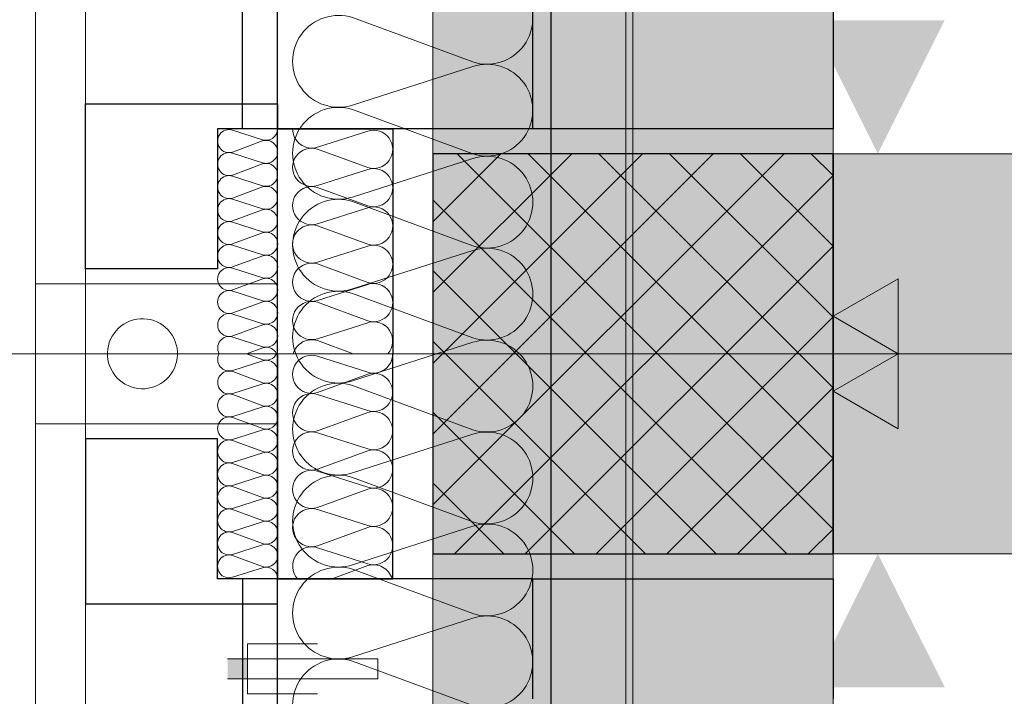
# Model space of a CAD drawing. Extents: x -1920 to 300, y 62 to 656.
# Tile 35 of 60: x -1821.96 to -1812.12, y 319.72 to 326.48. Entities that reach past the tile are written whole.
import ezdxf
from ezdxf.lldxf.tags import DXFTag

# ---------------------------------------------------------------- set-up
doc = ezdxf.new("R2010")
doc.units = 0
doc.layers.get('0').update_dxf_attribs({"lineweight": 35})
for name, color, linetype, lineweight, true_color in [('00_Beschriftung UZ', 3, 'Continuous', 13, 0x00ff00), ('30 -33 Aussenwände- 3 Aussenstützen', 7, 'Continuous', 50, 0x0000dd), ('30 -33 Aussenwände- 7 Fassade_ Elemente', 7, 'Continuous', 9, 0x00aacc), ('30 -35 Decken- 1 Konstruktion-Träger- Stahlbeton', 7, 'grob-A06G9HJG8I', 13, 0x33aa00), ('30 -36 Dächer- 3 Dachbeläge', 7, 'Continuous', 15, 0x9999ff), ('30 -36 Dächer- 4 Dachbekleidungen', 7, 'Continuous', 9, 0xccccff), ('70 -72 Beschriftung- 2 Beschriftung Bauteile', 7, 'Continuous', 9, 0x9999ff)]:
    doc.layers.add(name, color=color, linetype=linetype, lineweight=lineweight, true_color=true_color)
doc.layers.add('40 -41 Abwasser_Wasser_Gas- 2 Wasser-1', color=7, linetype='Continuous', lineweight=15)
doc.layers.add('70 -71 Achsen- 1 Gebäudeachsen', color=7, linetype='STRICHPUNKT2-A06G9HJF8I', lineweight=18)
doc.layers.add('iwb_Schraffur_Unterzug', color=7, linetype='Continuous', lineweight=5, true_color=0xffffcc, plot=False)
tags = doc.linetypes.add('grob-A06G9HJG8I', pattern=[14, 3, -8, 3]).pattern_tags.tags
tags[8:9] = [DXFTag(74, 4), DXFTag(75, 0), DXFTag(340, '0'), DXFTag(46, 0.0), DXFTag(50, 0.0), DXFTag(44, 0.0), DXFTag(45, 0.0)]
tags[6:7] = [DXFTag(74, 4), DXFTag(75, 0), DXFTag(340, '0'), DXFTag(46, 0.0), DXFTag(50, 0.0), DXFTag(44, 0.0), DXFTag(45, 0.0)]
tags[4:5] = [DXFTag(74, 4), DXFTag(75, 0), DXFTag(340, '0'), DXFTag(46, 0.0), DXFTag(50, 0.0), DXFTag(44, 0.0), DXFTag(45, 0.0)]
tags = doc.linetypes.add('STRICHPUNKT2-A06G9HJF8I', pattern=[12.7, 6.35, -3.175, 0, -3.175]).pattern_tags.tags
tags[10:11] = [DXFTag(74, 4), DXFTag(75, 0), DXFTag(340, '0'), DXFTag(46, 0.0), DXFTag(50, 0.0), DXFTag(44, 0.0), DXFTag(45, 0.0)]
tags[8:9] = [DXFTag(74, 4), DXFTag(75, 0), DXFTag(340, '0'), DXFTag(46, 0.0), DXFTag(50, 0.0), DXFTag(44, 0.0), DXFTag(45, 0.0)]
tags[6:7] = [DXFTag(74, 4), DXFTag(75, 0), DXFTag(340, '0'), DXFTag(46, 0.0), DXFTag(50, 0.0), DXFTag(44, 0.0), DXFTag(45, 0.0)]
tags[4:5] = [DXFTag(74, 4), DXFTag(75, 0), DXFTag(340, '0'), DXFTag(46, 0.0), DXFTag(50, 0.0), DXFTag(44, 0.0), DXFTag(45, 0.0)]

# ---------------------------------------------------------------- blocks, each defined once
blk = doc.blocks.new('Referenz-A06G9HJH8I', base_point=(-1905.7872, 86.8925))
at = {"layer": '00_Beschriftung UZ', "color": 0, "lineweight": 0}
for points in [[(-1814.0496, 326.4777), (-1813.3836, 325.1425), (-1812.7143, 326.4769)], [(-1814.0496, 323.8072), (-1813.3836, 325.1425), (-1812.7143, 323.808)], [(-1814.0496, 322.4777), (-1813.3836, 321.1425), (-1812.7143, 322.4769)], [(-1814.0496, 319.8072), (-1813.3836, 321.1425), (-1812.7143, 319.808)]]:
    blk.add_solid(points, dxfattribs=at)
at = {"layer": '30 -33 Aussenwände- 3 Aussenstützen', "color": 0, "lineweight": 9}
for p, q in [((-1817.8306, 324.4607), (-1817.1488, 325.1425)), ((-1817.8306, 323.7536), (-1816.4417, 325.1425)), ((-1817.8306, 323.0464), (-1815.7346, 325.1425)), ((-1817.8306, 322.3393), (-1815.0275, 325.1425)), ((-1817.8306, 321.6322), (-1814.3204, 325.1425)), ((-1817.5848, 325.1425), (-1813.8306, 321.3883)), ((-1816.8777, 325.1425), (-1813.8306, 322.0954)), ((-1816.1705, 325.1425), (-1813.8306, 322.8026)), ((-1815.4634, 325.1425), (-1813.8306, 323.5097)), ((-1814.7563, 325.1425), (-1813.8306, 324.2168)), ((-1814.0492, 325.1425), (-1813.8306, 324.9239)), ((-1817.6133, 321.1425), (-1813.8306, 324.9251)), ((-1817.8306, 324.6812), (-1814.2919, 321.1425)), ((-1816.9062, 321.1425), (-1813.8306, 324.218)), ((-1817.8306, 323.9741), (-1814.999, 321.1425)), ((-1815.8306, 323.6425), (-1815.8306, 322.6425)), ((-1816.1991, 321.1425), (-1813.8306, 323.5109)), ((-1817.8306, 323.267), (-1815.7061, 321.1425)), ((-1816.3306, 323.1425), (-1815.3306, 323.1425)), ((-1815.492, 321.1425), (-1813.8306, 322.8038)), ((-1817.8306, 322.5599), (-1816.4132, 321.1425)), ((-1814.7849, 321.1425), (-1813.8306, 322.0967)), ((-1817.8306, 321.8528), (-1817.1203, 321.1425)), ((-1814.0778, 321.1425), (-1813.8306, 321.3896)), ((-1817.8306, 321.1457), (-1817.8274, 321.1425))]:
    blk.add_line(p, q, dxfattribs=at)
at = {"layer": '30 -33 Aussenwände- 3 Aussenstützen', "color": 0, "linetype": 'Continuous', "lineweight": -2, "ltscale": 0.25}
for p, q in [((-1813.8306, 325.1425), (-1817.8306, 325.1425)), ((-1817.8306, 325.1425), (-1817.8306, 321.1425)), ((-1813.8306, 321.1425), (-1813.8306, 325.1425)), ((-1817.8306, 321.1425), (-1813.8306, 321.1425))]:
    blk.add_line(p, q, dxfattribs=at)
at = {"layer": '30 -33 Aussenwände- 7 Fassade_ Elemente', "color": 0, "linetype": 'Continuous', "lineweight": -2, "ltscale": 0.25}
for p, q in [((-1819.3806, 270.6425), (-1819.3806, 353.1425)), ((-1816.6506, 350.8925), (-1816.6506, 272.8925)), ((-1819.7306, 325.3925), (-1819.7306, 327.0425)), ((-1816.8306, 325.3925), (-1816.8306, 326.5925)), ((-1813.8306, 326.5925), (-1813.8306, 325.3925)), ((-1821.3006, 323.9925), (-1821.3006, 325.6425)), ((-1821.3006, 325.6425), (-1819.3806, 325.6425)), ((-1819.3806, 325.6425), (-1819.3806, 325.3925)), ((-1819.9806, 325.3925), (-1819.9806, 323.9925)), ((-1819.3806, 325.3925), (-1819.9806, 325.3925)), ((-1816.8306, 325.3925), (-1819.7306, 325.3925)), ((-1819.3806, 325.3925), (-1818.2306, 325.3925)), ((-1819.3806, 323.1425), (-1819.3806, 325.3925)), ((-1818.2306, 325.3925), (-1818.2306, 323.1425)), ((-1813.8306, 325.3925), (-1816.8306, 325.3925)), ((-1819.9806, 323.9925), (-1821.3006, 323.9925)), ((-1819.3806, 323.1425), (-1819.3806, 320.8925)), ((-1818.2306, 320.8925), (-1818.2306, 323.1425)), ((-1819.9806, 322.2925), (-1821.3006, 322.2925)), ((-1821.3006, 322.2925), (-1821.3006, 320.6425)), ((-1819.9806, 320.8925), (-1819.9806, 322.2925)), ((-1819.3806, 320.8925), (-1819.9806, 320.8925)), ((-1819.7306, 320.8925), (-1819.7306, 319.2425)), ((-1816.8306, 320.8925), (-1819.7306, 320.8925)), ((-1819.3806, 320.6425), (-1819.3806, 320.8925)), ((-1819.3806, 320.8925), (-1818.2306, 320.8925)), ((-1816.8306, 319.6925), (-1816.8306, 320.8925)), ((-1816.8306, 320.8925), (-1813.8306, 320.8925)), ((-1813.8306, 320.8925), (-1813.8306, 319.6925)), ((-1821.3006, 320.6425), (-1819.3806, 320.6425))]:
    blk.add_line(p, q, dxfattribs=at)
at = {"layer": '30 -33 Aussenwände- 7 Fassade_ Elemente', "color": 0, "linetype": 'Continuous', "ltscale": 0.13}
for p, q in [((-1821.8006, 352.4425), (-1821.8006, 323.8425)), ((-1821.8006, 352.4425), (-1821.8006, 271.2925)), ((-1815.9006, 272.8925), (-1815.9006, 350.8925)), ((-1813.8306, 325.3925), (-1813.8306, 350.8925)), ((-1821.3006, 273.1425), (-1821.3006, 350.6425)), ((-1819.3806, 350.6425), (-1819.3806, 273.1425)), ((-1817.4306, 326.0595), (-1818.6306, 326.5031)), ((-1818.6306, 325.6288), (-1817.4306, 326.0145)), ((-1817.4306, 325.1402), (-1818.6306, 325.5838)), ((-1819.5307, 325.2815), (-1819.8308, 325.3777)), ((-1819.3806, 325.3925), (-1813.8306, 325.3925)), ((-1819.3806, 323.8425), (-1819.3806, 325.3925)), ((-1818.9806, 325.2077), (-1818.4806, 325.3684)), ((-1819.8306, 325.1592), (-1819.5307, 325.2703)), ((-1819.5305, 325.0517), (-1819.8306, 325.1479)), ((-1818.4806, 325.0041), (-1818.9806, 325.1889)), ((-1818.6306, 324.7095), (-1817.4306, 325.0952)), ((-1819.8304, 324.9293), (-1819.5305, 325.0405)), ((-1818.9806, 324.8246), (-1818.4806, 324.9853)), ((-1819.5304, 324.8219), (-1819.8304, 324.9181)), ((-1819.8303, 324.6995), (-1819.5303, 324.8107)), ((-1818.4806, 324.621), (-1818.9806, 324.8059)), ((-1819.5302, 324.5921), (-1819.8302, 324.6883)), ((-1817.4306, 324.2209), (-1818.6306, 324.6645)), ((-1819.8301, 324.4697), (-1819.5302, 324.5808)), ((-1818.9806, 324.4416), (-1818.4806, 324.6023)), ((-1819.53, 324.3623), (-1819.8301, 324.4585)), ((-1818.4806, 324.238), (-1818.9806, 324.4229)), ((-1819.8299, 324.2399), (-1819.53, 324.351)), ((-1819.5298, 324.1325), (-1819.8299, 324.2286)), ((-1818.9806, 324.0586), (-1818.4806, 324.2193)), ((-1818.6306, 323.7903), (-1817.4306, 324.1759)), ((-1819.8297, 324.0101), (-1819.5298, 324.1212)), ((-1819.5296, 323.9026), (-1819.8297, 323.9988)), ((-1818.4806, 323.855), (-1818.9806, 324.0398)), ((-1819.8296, 323.7803), (-1819.5296, 323.8914)), ((-1821.8006, 323.8425), (-1819.3806, 323.8425)), ((-1819.5295, 323.6728), (-1819.8295, 323.769)), ((-1818.9806, 323.6756), (-1818.4806, 323.8362)), ((-1817.4306, 323.3017), (-1818.6306, 323.7453)), ((-1819.8294, 323.5505), (-1819.5295, 323.6616)), ((-1818.4806, 323.472), (-1818.9806, 323.6568)), ((-1815.8306, 323.6425), (-1815.8306, 322.6425)), ((-1819.5293, 323.443), (-1819.8294, 323.5392)), ((-1819.8292, 323.3206), (-1819.5293, 323.4318)), ((-1818.9806, 323.2925), (-1818.4806, 323.4532)), ((-1819.5291, 323.2132), (-1819.8292, 323.3094)), ((-1818.9806, 323.2738), (-1818.6254, 323.1425)), ((-1819.5291, 323.202), (-1819.6901, 323.1423)), ((-1818.6306, 322.871), (-1817.4306, 323.2567)), ((-1819.5291, 323.083), (-1819.6901, 323.1426)), ((-1818.4806, 322.9577), (-1818.9806, 323.1184)), ((-1816.3306, 323.1425), (-1815.3306, 323.1425)), ((-1819.5291, 323.0717), (-1819.8292, 322.9755)), ((-1819.8292, 322.9643), (-1819.5293, 322.8532)), ((-1818.9806, 322.7541), (-1818.4806, 322.9389)), ((-1819.5293, 322.8419), (-1819.8294, 322.7457)), ((-1817.4306, 322.3824), (-1818.6306, 322.826)), ((-1819.8294, 322.7345), (-1819.5295, 322.6233)), ((-1818.4806, 322.5746), (-1818.9806, 322.7353)), ((-1819.5295, 322.6121), (-1819.8295, 322.5159)), ((-1819.8296, 322.5047), (-1819.5296, 322.3935)), ((-1818.9806, 322.371), (-1818.4806, 322.5559)), ((-1821.8006, 241.3425), (-1821.8006, 322.4425)), ((-1821.8006, 322.4425), (-1819.3806, 322.4425)), ((-1819.3806, 322.4425), (-1819.3806, 320.8925)), ((-1819.5296, 322.3823), (-1819.8297, 322.2861)), ((-1818.4806, 322.1916), (-1818.9806, 322.3523)), ((-1818.6306, 321.9517), (-1817.4306, 322.3374)), ((-1819.8297, 322.2748), (-1819.5298, 322.1637)), ((-1819.5298, 322.1525), (-1819.8299, 322.0563)), ((-1818.9806, 321.988), (-1818.4806, 322.1729)), ((-1819.8299, 322.045), (-1819.53, 321.9339)), ((-1819.53, 321.9226), (-1819.8301, 321.8265)), ((-1818.4806, 321.8086), (-1818.9806, 321.9693)), ((-1817.4306, 321.4631), (-1818.6306, 321.9067)), ((-1819.8301, 321.8152), (-1819.5302, 321.7041)), ((-1818.9806, 321.605), (-1818.4806, 321.7898)), ((-1819.5302, 321.6928), (-1819.8302, 321.5966)), ((-1819.8303, 321.5854), (-1819.5303, 321.4743)), ((-1818.4806, 321.4256), (-1818.9806, 321.5862)), ((-1819.5304, 321.463), (-1819.8304, 321.3668)), ((-1818.9806, 321.222), (-1818.4806, 321.4068)), ((-1818.6306, 321.0325), (-1817.4306, 321.4181)), ((-1819.8304, 321.3556), (-1819.5305, 321.2445)), ((-1819.5305, 321.2332), (-1819.8306, 321.137)), ((-1819.8306, 321.1258), (-1819.5307, 321.0146)), ((-1818.4806, 321.0425), (-1818.9806, 321.2032)), ((-1818.4806, 321.0238), (-1818.8359, 320.8925)), ((-1819.5307, 321.0034), (-1819.8308, 320.9072)), ((-1817.4306, 320.5439), (-1818.6306, 320.9875)), ((-1819.3806, 320.8925), (-1813.8306, 320.8925)), ((-1813.8306, 320.8925), (-1813.8306, 242.8925)), ((-1818.6306, 320.1132), (-1817.4306, 320.4989)), ((-1817.4306, 319.6246), (-1818.6306, 320.0682))]:
    blk.add_line(p, q, dxfattribs=at)
for centre, major_axis, end_param in [((-1817.2897, 326.4966), (-0.1409, -0.4371), 3.765224), ((-1818.7714, 326.0659), (0.1408, 0.4371), 3.764652), ((-1817.2897, 325.5773), (-0.1409, -0.4371), 3.765224), ((-1818.7714, 325.1467), (0.1408, 0.4371), 3.764652), ((-1819.8659, 325.2684), (0.0351, 0.1093), 3.765224), ((-1819.4956, 325.3909), (-0.0351, -0.1093), 1.896254), ((-1819.0393, 325.3898), (-0.1913, 0.0027), 1.896254), ((-1818.4219, 325.1862), (-0.0587, -0.1821), 3.765224), ((-1819.4954, 325.161), (-0.0351, -0.1093), 3.764652), ((-1819.8657, 325.0386), (0.0351, 0.1093), 3.765224), ((-1819.0393, 325.0068), (0.0587, 0.1821), 3.764652), ((-1817.2897, 324.6581), (-0.1409, -0.4371), 3.765224), ((-1819.4952, 324.9312), (-0.0351, -0.1093), 3.764652), ((-1818.4219, 324.8032), (-0.0587, -0.1821), 3.765224), ((-1819.8656, 324.8088), (0.0351, 0.1093), 3.765224), ((-1819.4951, 324.7014), (-0.0351, -0.1093), 3.764652), ((-1819.0393, 324.6237), (0.0587, 0.1821), 3.764652), ((-1819.8654, 324.579), (0.0351, 0.1093), 3.765224), ((-1818.7714, 324.2274), (0.1408, 0.4371), 3.764652), ((-1819.4949, 324.4716), (-0.0351, -0.1093), 3.764652), ((-1818.4219, 324.4202), (-0.0587, -0.1821), 3.765224), ((-1819.8652, 324.3492), (0.0351, 0.1093), 3.765224), ((-1819.4947, 324.2418), (-0.0351, -0.1093), 3.764652), ((-1819.0393, 324.2407), (0.0587, 0.1821), 3.764652), ((-1819.0393, 324.2407), (0.0587, 0.1821), 1.254884), ((-1819.0393, 324.2407), (-0.1549, 0.1123), 1.254884), ((-1819.865, 324.1193), (0.0351, 0.1093), 3.765224), ((-1818.4219, 324.0371), (0.1549, 0.1124), 1.255075), ((-1818.4219, 324.0371), (-0.0587, -0.1821), 3.765224), ((-1817.2897, 323.7388), (-0.1409, -0.4371), 3.765224), ((-1819.4945, 324.012), (-0.0351, -0.1093), 3.764652), ((-1819.0393, 323.8577), (0.0587, 0.1821), 3.764652), ((-1819.0393, 324.2407), (-0.1549, -0.1123), 1.254884), ((-1819.0393, 323.8577), (0.0587, 0.1821), 1.254884), ((-1818.4219, 324.0371), (0.1549, -0.1124), 1.255075), ((-1819.8649, 323.8895), (0.0351, 0.1093), 3.765224), ((-1819.0393, 323.8577), (-0.1549, 0.1123), 1.254884), ((-1819.4944, 323.7821), (-0.0351, -0.1093), 3.764652), ((-1819.4944, 323.7821), (0.0929, 0.0675), 1.254884), ((-1818.4219, 324.0371), (-0.0587, -0.1821), 1.255075), ((-1819.8647, 323.6597), (0.0351, 0.1093), 3.765224), ((-1819.8647, 323.6597), (0.0351, 0.1093), 1.255075), ((-1819.4944, 323.7821), (0.093, -0.0673), 1.254884), ((-1818.7714, 323.3081), (0.1408, 0.4371), 3.764652), ((-1818.4219, 323.6541), (0.1549, 0.1124), 1.255075), ((-1818.4219, 323.6541), (-0.0587, -0.1821), 3.765224), ((-1818.4219, 323.6541), (0.1549, -0.1124), 1.255075), ((-1819.8647, 323.6597), (-0.093, 0.0673), 1.255075), ((-1819.4944, 323.7821), (-0.0351, -0.1093), 1.254884), ((-1819.4942, 323.5523), (-0.0351, -0.1093), 3.764652), ((-1819.4942, 323.5523), (0.0929, 0.0675), 1.254884), ((-1819.0393, 323.8577), (-0.1549, -0.1123), 1.254884), ((-1819.0393, 323.4747), (0.0587, 0.1821), 1.254884), ((-1819.8647, 323.6597), (-0.0929, -0.0675), 1.255075), ((-1819.4942, 323.5523), (0.093, -0.0673), 1.254884), ((-1819.0393, 323.4747), (-0.1549, 0.1123), 1.254884), ((-1819.8645, 323.4299), (0.0351, 0.1093), 3.765224), ((-1819.8645, 323.4299), (-0.093, 0.0673), 1.255075), ((-1819.8645, 323.4299), (0.0351, 0.1093), 1.255075), ((-1819.4942, 323.5523), (-0.0351, -0.1093), 1.254884), ((-1818.4219, 323.6541), (-0.0587, -0.1821), 1.255075), ((-1818.4219, 323.2711), (0.1417, -0.1286), 2.619647), ((-1819.494, 323.3225), (0.0929, 0.0675), 1.254884), ((-1819.494, 323.3225), (0.093, -0.0673), 1.254884), ((-1819.8643, 323.2001), (0.0351, 0.1093), 2.411197), ((-1819.8645, 323.4299), (-0.0929, -0.0675), 1.255075), ((-1819.0393, 323.0916), (0.0587, 0.1821), 1.613483), ((-1819.0393, 323.4747), (-0.1549, -0.1123), 1.254884), ((-1817.2897, 322.8195), (-0.1409, -0.4371), 3.765224), ((-1819.494, 323.3225), (-0.0351, -0.1093), 1.254884), ((-1819.4938, 323.0927), (0.1034, 0.0498), 1.434048), ((-1819.8643, 323.0849), (-0.0991, 0.058), 2.411197), ((-1819.4938, 323.1922), (-0.0353, -0.1093), 1.434048), ((-1819.494, 322.9624), (0.093, 0.0673), 1.254884), ((-1819.0393, 322.9362), (0.0587, 0.1821), 3.765224), ((-1818.422, 323.1398), (-0.0587, -0.1821), 1.896254), ((-1819.8645, 322.855), (0.0353, 0.1093), 3.765224), ((-1819.8645, 322.855), (0.0353, 0.1093), 1.255075), ((-1819.494, 322.9624), (0.0929, -0.0675), 1.254884), ((-1819.8645, 322.855), (-0.0929, 0.0675), 1.255075), ((-1819.494, 322.9624), (-0.0353, -0.1093), 1.254884), ((-1818.7714, 322.3889), (0.1408, 0.4371), 3.764652), ((-1818.422, 322.7568), (-0.0587, -0.1821), 3.764652), ((-1819.8645, 322.855), (-0.093, -0.0673), 1.255075), ((-1819.4942, 322.7326), (-0.0353, -0.1093), 3.764652), ((-1819.4942, 322.7326), (0.093, 0.0673), 1.254884), ((-1819.4942, 322.7326), (0.0929, -0.0675), 1.254884), ((-1819.8647, 322.6252), (0.0353, 0.1093), 3.765224), ((-1819.8647, 322.6252), (-0.0929, 0.0675), 1.255075), ((-1819.8647, 322.6252), (0.0353, 0.1093), 1.255075), ((-1819.0393, 322.5532), (0.0587, 0.1821), 3.765224), ((-1819.4944, 322.5028), (-0.0353, -0.1093), 3.764652), ((-1819.4942, 322.7326), (-0.0353, -0.1093), 1.254884), ((-1819.4944, 322.5028), (0.093, 0.0673), 1.254884), ((-1819.8649, 322.3954), (0.0353, 0.1093), 3.765224), ((-1819.8647, 322.6252), (-0.093, -0.0673), 1.255075), ((-1819.4944, 322.5028), (0.0929, -0.0675), 1.254884), ((-1818.422, 322.3737), (-0.0587, -0.1821), 3.764652), ((-1819.4945, 322.273), (-0.0353, -0.1093), 3.764652), ((-1819.4944, 322.5028), (-0.0353, -0.1093), 1.254884), ((-1817.2897, 321.9003), (-0.1409, -0.4371), 3.765224), ((-1819.865, 322.1656), (0.0353, 0.1093), 3.765224), ((-1819.0393, 322.1702), (0.0587, 0.1821), 3.765224), ((-1818.422, 321.9907), (-0.0587, -0.1821), 3.764652), ((-1818.422, 321.9907), (0.1549, 0.1123), 1.254884), ((-1819.4947, 322.0432), (-0.0353, -0.1093), 3.764652), ((-1818.422, 321.9907), (0.1549, -0.1123), 1.254884), ((-1819.8652, 321.9358), (0.0353, 0.1093), 3.765224), ((-1819.0393, 321.7871), (0.0587, 0.1821), 3.765224), ((-1819.0393, 321.7871), (0.0587, 0.1821), 1.255075), ((-1819.4949, 321.8133), (-0.0353, -0.1093), 3.764652), ((-1818.7714, 321.4696), (0.1408, 0.4371), 3.764652), ((-1819.0393, 321.7871), (-0.1549, 0.1124), 1.255075), ((-1819.8654, 321.706), (0.0353, 0.1093), 3.765224), ((-1818.422, 321.9907), (-0.0587, -0.1821), 1.254884), ((-1818.422, 321.6077), (0.1549, 0.1123), 1.254884), ((-1818.422, 321.6077), (-0.0587, -0.1821), 3.764652), ((-1819.4951, 321.5835), (-0.0353, -0.1093), 3.764652), ((-1818.422, 321.6077), (0.1549, -0.1123), 1.254884), ((-1819.8656, 321.4761), (0.0353, 0.1093), 3.765224), ((-1819.0393, 321.4041), (0.0587, 0.1821), 3.765224), ((-1819.0393, 321.7871), (-0.1549, -0.1124), 1.255075), ((-1819.0393, 321.4041), (0.0587, 0.1821), 1.255075), ((-1819.0393, 321.4041), (-0.1549, 0.1124), 1.255075), ((-1819.4952, 321.3537), (-0.0353, -0.1093), 3.764652), ((-1818.422, 321.6077), (-0.0587, -0.1821), 1.254884), ((-1818.422, 321.2247), (0.1549, 0.1123), 1.254884), ((-1817.2897, 320.981), (-0.1409, -0.4371), 3.765224), ((-1819.8657, 321.2463), (0.0353, 0.1093), 3.765224), ((-1818.422, 321.2247), (0.1549, -0.1123), 1.254884), ((-1819.4954, 321.1239), (-0.0353, -0.1093), 3.764652), ((-1819.0393, 321.0211), (0.0587, 0.1821), 2.619647), ((-1819.0393, 321.4041), (-0.1549, -0.1124), 1.255075), ((-1819.8659, 321.0165), (0.0353, 0.1093), 3.765224), ((-1818.422, 321.2247), (-0.0587, -0.1821), 1.254884), ((-1819.4956, 320.8941), (0.1148, -0.0017), 1.896254), ((-1818.7714, 320.5504), (0.1408, 0.4371), 3.764652), ((-1818.422, 320.8416), (0.1845, 0.0508), 1.613483), ((-1817.2897, 320.0617), (-0.1409, -0.4371), 3.765224), ((-1818.7714, 319.6311), (0.1408, 0.4371), 3.764652)]:
    blk.add_ellipse(centre, major_axis=major_axis, ratio=1, start_param=0, end_param=end_param, dxfattribs=at)
at = {"layer": '30 -35 Decken- 1 Konstruktion-Träger- Stahlbeton', "color": 0}
for p, q in [((-1817.8306, 433.6425), (-1817.8306, 242.6425)), ((-1813.8306, 433.6425), (-1813.8306, 242.6425)), ((-1813.8306, 325.1425), (-1665.8306, 325.1425)), ((-1813.8306, 321.1425), (-1665.8306, 321.1425))]:
    blk.add_line(p, q, dxfattribs=at)
at = {"layer": '30 -35 Decken- 1 Konstruktion-Träger- Stahlbeton', "color": 0, "linetype": 'Continuous', "lineweight": 35, "ltscale": 0.35}
blk.add_line((-1813.8306, 325.1425), (-1813.8306, 321.1425), dxfattribs=at)
at = {"layer": '30 -36 Dächer- 3 Dachbeläge', "color": 0, "lineweight": 9}
for p, q in [((-1819.6806, 320.0925), (-1819.8806, 320.0925)), ((-1819.6806, 319.8925), (-1819.6806, 320.0925)), ((-1819.8806, 319.8925), (-1819.6806, 319.8925))]:
    blk.add_line(p, q, dxfattribs=at)
at = {"layer": '30 -36 Dächer- 3 Dachbeläge', "color": 0, "lineweight": 0}
for points in [[(-1819.8806, 319.8925), (-1819.8806, 320.0925), (-1819.6806, 319.8925)], [(-1819.6806, 319.8925), (-1819.8806, 320.0925), (-1819.6806, 320.0925)]]:
    blk.add_solid(points, dxfattribs=at)
at = {"layer": '30 -36 Dächer- 4 Dachbekleidungen', "color": 0, "linetype": 'Continuous', "ltscale": 0.13}
for p, q in [((-1818.9806, 320.2425), (-1819.6806, 320.2425)), ((-1819.6806, 320.2425), (-1819.6806, 320.0925)), ((-1819.6806, 319.8925), (-1819.6806, 320.0925)), ((-1819.6806, 320.0925), (-1818.9806, 320.0925)), ((-1818.3806, 320.0925), (-1818.9806, 320.0925)), ((-1818.3806, 319.8925), (-1818.3806, 320.0925)), ((-1818.9806, 319.8925), (-1819.6806, 319.8925)), ((-1819.6806, 319.7425), (-1819.6806, 319.8925)), ((-1818.9806, 319.8925), (-1818.3806, 319.8925)), ((-1818.9806, 319.7425), (-1819.6806, 319.7425))]:
    blk.add_line(p, q, dxfattribs=at)
at = {"layer": '40 -41 Abwasser_Wasser_Gas- 2 Wasser-1', "color": 0, "linetype": 'Continuous', "ltscale": 0.15}
for p, q in [((-1820.8854, 323.4564), (-1820.8539, 323.47)), ((-1820.8854, 323.4564), (-1820.8539, 323.47)), ((-1820.8539, 323.47), (-1820.8212, 323.4805)), ((-1820.8539, 323.47), (-1820.8212, 323.4805)), ((-1820.8212, 323.4805), (-1820.7876, 323.4878)), ((-1820.8212, 323.4805), (-1820.7876, 323.4878)), ((-1820.7876, 323.4878), (-1820.7535, 323.4917)), ((-1820.7876, 323.4878), (-1820.7535, 323.4917)), ((-1820.7535, 323.4917), (-1820.7192, 323.4923)), ((-1820.7535, 323.4917), (-1820.7192, 323.4923)), ((-1820.7192, 323.4923), (-1820.685, 323.4895)), ((-1820.7192, 323.4923), (-1820.685, 323.4895)), ((-1820.685, 323.4895), (-1820.6512, 323.4833)), ((-1820.685, 323.4895), (-1820.6512, 323.4833)), ((-1820.6512, 323.4833), (-1820.6181, 323.4739)), ((-1820.6512, 323.4833), (-1820.6181, 323.4739)), ((-1820.6181, 323.4739), (-1820.5862, 323.4613)), ((-1820.6181, 323.4739), (-1820.5862, 323.4613)), ((-1821.0151, 323.3463), (-1820.9938, 323.3732)), ((-1821.0151, 323.3463), (-1820.9938, 323.3732)), ((-1820.9938, 323.3732), (-1820.9699, 323.3979)), ((-1820.9938, 323.3732), (-1820.9699, 323.3979)), ((-1820.9699, 323.3979), (-1820.9437, 323.4201)), ((-1820.9699, 323.3979), (-1820.9437, 323.4201)), ((-1820.9437, 323.4201), (-1820.9155, 323.4397)), ((-1820.9437, 323.4201), (-1820.9155, 323.4397)), ((-1820.9155, 323.4397), (-1820.8854, 323.4564)), ((-1820.9155, 323.4397), (-1820.8854, 323.4564)), ((-1820.5862, 323.4613), (-1820.5556, 323.4456)), ((-1820.5862, 323.4613), (-1820.5556, 323.4456)), ((-1820.5556, 323.4456), (-1820.5268, 323.427)), ((-1820.5556, 323.4456), (-1820.5268, 323.427)), ((-1820.5268, 323.427), (-1820.4999, 323.4056)), ((-1820.5268, 323.427), (-1820.4999, 323.4056)), ((-1820.4999, 323.4056), (-1820.4752, 323.3817)), ((-1820.4999, 323.4056), (-1820.4752, 323.3817)), ((-1820.4752, 323.3817), (-1820.453, 323.3555)), ((-1820.4752, 323.3817), (-1820.453, 323.3555)), ((-1821.0621, 323.255), (-1821.0494, 323.2869)), ((-1821.0621, 323.255), (-1821.0494, 323.2869)), ((-1821.0494, 323.2869), (-1821.0337, 323.3175)), ((-1821.0494, 323.2869), (-1821.0337, 323.3175)), ((-1821.0337, 323.3175), (-1821.0151, 323.3463)), ((-1821.0337, 323.3175), (-1821.0151, 323.3463)), ((-1820.453, 323.3555), (-1820.4334, 323.3273)), ((-1820.453, 323.3555), (-1820.4334, 323.3273)), ((-1820.4334, 323.3273), (-1820.4167, 323.2973)), ((-1820.4334, 323.3273), (-1820.4167, 323.2973)), ((-1820.4167, 323.2973), (-1820.4031, 323.2658)), ((-1820.4167, 323.2973), (-1820.4031, 323.2658)), ((-1821.0804, 323.1539), (-1821.0776, 323.1881)), ((-1821.0804, 323.1539), (-1821.0776, 323.1881)), ((-1821.0776, 323.1881), (-1821.0715, 323.2219)), ((-1821.0776, 323.1881), (-1821.0715, 323.2219)), ((-1821.0715, 323.2219), (-1821.0621, 323.255)), ((-1821.0715, 323.2219), (-1821.0621, 323.255)), ((-1820.4031, 323.2658), (-1820.3926, 323.2331)), ((-1820.4031, 323.2658), (-1820.3926, 323.2331)), ((-1820.3926, 323.2331), (-1820.3853, 323.1995)), ((-1820.3926, 323.2331), (-1820.3853, 323.1995)), ((-1820.3853, 323.1995), (-1820.3814, 323.1654)), ((-1820.3853, 323.1995), (-1820.3814, 323.1654)), ((-1821.0799, 323.1196), (-1821.0804, 323.1539)), ((-1821.0799, 323.1196), (-1821.0804, 323.1539)), ((-1821.076, 323.0855), (-1821.0799, 323.1196)), ((-1821.076, 323.0855), (-1821.0799, 323.1196)), ((-1821.0687, 323.0519), (-1821.076, 323.0855)), ((-1821.0687, 323.0519), (-1821.076, 323.0855)), ((-1820.3836, 323.0968), (-1820.3898, 323.063)), ((-1820.3836, 323.0968), (-1820.3898, 323.063)), ((-1820.3808, 323.131), (-1820.3836, 323.0968)), ((-1820.3808, 323.131), (-1820.3836, 323.0968)), ((-1820.3814, 323.1654), (-1820.3808, 323.131)), ((-1820.3814, 323.1654), (-1820.3808, 323.131)), ((-1821.0582, 323.0192), (-1821.0687, 323.0519)), ((-1821.0582, 323.0192), (-1821.0687, 323.0519)), ((-1821.0445, 322.9877), (-1821.0582, 323.0192)), ((-1821.0445, 322.9877), (-1821.0582, 323.0192)), ((-1821.0279, 322.9576), (-1821.0445, 322.9877)), ((-1821.0279, 322.9576), (-1821.0445, 322.9877)), ((-1820.4118, 322.998), (-1820.4275, 322.9675)), ((-1820.4118, 322.998), (-1820.4275, 322.9675)), ((-1820.3992, 323.03), (-1820.4118, 322.998)), ((-1820.3992, 323.03), (-1820.4118, 322.998)), ((-1820.3898, 323.063), (-1820.3992, 323.03)), ((-1820.3898, 323.063), (-1820.3992, 323.03)), ((-1821.0083, 322.9294), (-1821.0279, 322.9576)), ((-1821.0083, 322.9294), (-1821.0279, 322.9576)), ((-1820.9861, 322.9032), (-1821.0083, 322.9294)), ((-1820.9861, 322.9032), (-1821.0083, 322.9294)), ((-1820.9614, 322.8793), (-1820.9861, 322.9032)), ((-1820.9614, 322.8793), (-1820.9861, 322.9032)), ((-1820.9345, 322.858), (-1820.9614, 322.8793)), ((-1820.9345, 322.858), (-1820.9614, 322.8793)), ((-1820.4914, 322.887), (-1820.5176, 322.8648)), ((-1820.4914, 322.887), (-1820.5176, 322.8648)), ((-1820.4675, 322.9117), (-1820.4914, 322.887)), ((-1820.4675, 322.9117), (-1820.4914, 322.887)), ((-1820.4461, 322.9386), (-1820.4675, 322.9117)), ((-1820.4461, 322.9386), (-1820.4675, 322.9117)), ((-1820.4275, 322.9675), (-1820.4461, 322.9386)), ((-1820.4275, 322.9675), (-1820.4461, 322.9386)), ((-1820.9056, 322.8394), (-1820.9345, 322.858)), ((-1820.9056, 322.8394), (-1820.9345, 322.858)), ((-1820.8751, 322.8237), (-1820.9056, 322.8394)), ((-1820.8751, 322.8237), (-1820.9056, 322.8394)), ((-1820.8431, 322.811), (-1820.8751, 322.8237)), ((-1820.8431, 322.811), (-1820.8751, 322.8237)), ((-1820.8101, 322.8016), (-1820.8431, 322.811)), ((-1820.8101, 322.8016), (-1820.8431, 322.811)), ((-1820.7763, 322.7955), (-1820.8101, 322.8016)), ((-1820.7763, 322.7955), (-1820.8101, 322.8016)), ((-1820.7421, 322.7927), (-1820.7763, 322.7955)), ((-1820.7421, 322.7927), (-1820.7763, 322.7955)), ((-1820.7077, 322.7932), (-1820.7421, 322.7927)), ((-1820.7077, 322.7932), (-1820.7421, 322.7927)), ((-1820.6736, 322.7971), (-1820.7077, 322.7932)), ((-1820.6736, 322.7971), (-1820.7077, 322.7932)), ((-1820.64, 322.8044), (-1820.6736, 322.7971)), ((-1820.64, 322.8044), (-1820.6736, 322.7971)), ((-1820.6073, 322.8149), (-1820.64, 322.8044)), ((-1820.6073, 322.8149), (-1820.64, 322.8044)), ((-1820.5758, 322.8286), (-1820.6073, 322.8149)), ((-1820.5758, 322.8286), (-1820.6073, 322.8149)), ((-1820.5458, 322.8452), (-1820.5758, 322.8286)), ((-1820.5458, 322.8452), (-1820.5758, 322.8286)), ((-1820.5176, 322.8648), (-1820.5458, 322.8452)), ((-1820.5176, 322.8648), (-1820.5458, 322.8452))]:
    blk.add_line(p, q, dxfattribs=at)
at = {"layer": '70 -71 Achsen- 1 Gebäudeachsen', "color": 0, "linetype": 'STRICHPUNKT2-A06G9HJF8I', "ltscale": 0.18}
for p, q in [((-1815.8306, 590.6125), (-1815.8306, 90.8925)), ((-1858.3006, 323.1425), (-23.3606, 323.1425))]:
    blk.add_line(p, q, dxfattribs=at)
at = {"layer": '70 -72 Beschriftung- 2 Beschriftung Bauteile', "color": 0}
for p, q in [((-1813.8306, 323.5175), (-1813.1811, 323.8925)), ((-1813.1811, 323.8925), (-1813.1811, 323.1425)), ((-1813.1811, 323.1425), (-1813.8306, 323.5175)), ((-1813.8306, 322.7675), (-1813.1811, 323.1425)), ((-1813.1811, 323.1425), (-1813.1811, 322.3925)), ((-1813.1811, 322.3925), (-1813.8306, 322.7675))]:
    blk.add_line(p, q, dxfattribs=at)
at = {"layer": '70 -72 Beschriftung- 2 Beschriftung Bauteile', "color": 0, "lineweight": 0}
for points in [[(-1813.1811, 323.1425), (-1813.8306, 323.5175), (-1813.1811, 323.8925)], [(-1813.1811, 322.3925), (-1813.8306, 322.7675), (-1813.1811, 323.1425)]]:
    blk.add_solid(points, dxfattribs=at)
blk = doc.blocks.new('Referenz-A06G9HJJ8I', base_point=(-1817.8307, 154.5925))
at = {"layer": 'iwb_Schraffur_Unterzug', "linetype": 'Continuous', "ltscale": 0.13}
blk.add_hatch(color=256, dxfattribs=at).paths.add_polyline_path([(-1813.8306, 323.1425), (-1813.8306, 325.1425), (-1665.8306, 325.1425), (-1665.8306, 321.1425), (-1813.8306, 321.1425)])
blk.add_solid([(-1817.8306, 242.6425), (-1817.8306, 546.1425), (-1813.8306, 242.6425), (-1813.8306, 546.1425)], dxfattribs=at)

msp = doc.modelspace()

# ---------------------------------------------------------------- block references
at = {"color": 8, "lineweight": 25, "ltscale": 0.25, "true_color": 0x808080}
for name, p in [('Referenz-A06G9HJH8I', (-1905.7872, 86.8925)), ('Referenz-A06G9HJJ8I', (-1817.8307, 154.5925))]:
    msp.add_blockref(name, p, dxfattribs=at)

doc.saveas('drawing.dxf')
